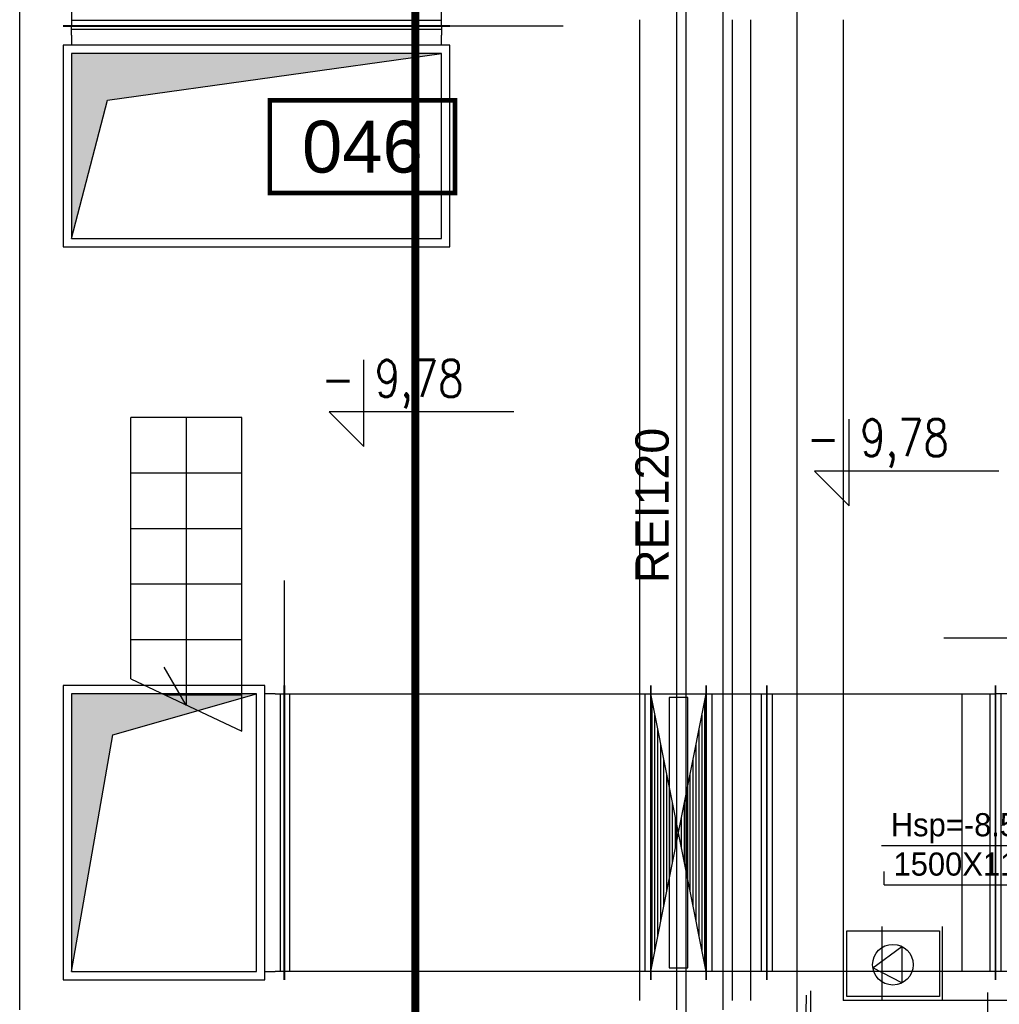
# Model space of a CAD drawing. Header units: centimetres. Extents: x -156440 to 298236, y -263599 to 81430.
# Tile 95 of 170: x 135824 to 141118, y -115001 to -109682. Entities that reach past the tile are written whole.
import ezdxf
from ezdxf.enums import TextEntityAlignment as Align

# ---------------------------------------------------------------- set-up
doc = ezdxf.new("R2010")
doc.units = ezdxf.units.CM
doc.header["$LTSCALE"] = 50
for name, pattern in [('01-101 Went PP Poziom -2$0$DASHDOT2', [12.7, 6.35, -3.175, 0, -3.175]), ('Kondygnacja -2$0$HIDDEN2', [4.7625, 3.175, -1.5875]), ('Osie rzutów$0$DASHDOT2', [12.7, 6.35, -3.175, 0, -3.175])]:
    doc.linetypes.add(name, pattern=pattern)
doc.layers.get('0').update_dxf_attribs({"color": 8})
for name, color, linetype in [('01-101 Went PP Poziom -2$0$L_linie przekrojowe', 213, 'Continuous'), ('01-101 Went PP Poziom -2$0$L_Nawiew', 3, 'Continuous'), ('01-101 Went PP Poziom -2$0$L_wymiary', 2, 'Continuous'), ('01-101 Went PP Poziom -2$0$L_Wywiew', 6, 'Continuous'), ('bgde-tekst', 7, 'Continuous'), ('bgde_centrale wentylacyjne', 3, 'Continuous'), ('Kondygnacja -2$0$ARCH_INFO_KOTY_WYSOKOŚCIOWE_IST', 8, 'Continuous'), ('Kondygnacja -2$0$ARCH_INFO_ODPORNOŚĆ OGNIOWA', 8, 'Continuous'), ('Kondygnacja -2$0$ARCH_INFO_SCHODY_IST', 8, 'Continuous'), ('Kondygnacja -2$0$ARCH_KONSTR_POWYŻEJ RZUTU_IST', 8, 'Kondygnacja -2$0$HIDDEN2'), ('Kondygnacja -2$0$ARCH_MUROWANE_IST', 9, 'Continuous'), ('Kondygnacja -2$0$ARCH_SCHODY_IST', 8, 'Continuous'), ('Kondygnacja -2$0$ARCH_ŻELBET_IST', 9, 'Continuous'), ('Osie rzutów$0$ARCH_INFO_OSIE_IST', 8, 'Osie rzutów$0$DASHDOT2'), ('Pomieszczenia -2$0$ARCH_INFO_AREA_ETYKIETY_200', 8, 'Continuous')]:
    doc.layers.add(name, color=color, linetype=linetype)
doc.layers.add('01-101 Went PP Poziom -2$0$L_niedruk', color=6, linetype='Continuous', lineweight=13, plot=False)
doc.layers.add('Kondygnacja -2$0$_SP KORYTA', color=8, linetype='Continuous', lineweight=25)
doc.styles.add('Kondygnacja -2$0$Arial', font='ARIAL.TTF')
doc.styles.add('Kondygnacja -2$0$ROMANS-50-CM', font='romans.shx', dxfattribs={"width": 0.8, "height": 10})
doc.styles.add('Pomieszczenia -2$0$Arial', font='ARIAL.TTF')

# ---------------------------------------------------------------- blocks, each defined once
blk = doc.blocks.new('Osie rzutów')
at = {"layer": 'Osie rzutów$0$ARCH_INFO_OSIE_IST', "ltscale": 10}
for p, q in [((6200, 12510), (6200, 4800)), ((6200, 12510), (6200, 4571.18)), ((6260, 12510), (6260, 4623.26))]:
    blk.add_line(p, q, dxfattribs=at)
blk = doc.blocks.new('Kondygnacja -2$0$konstukcja stropu -2')
at = {"layer": 'Kondygnacja -2$0$ARCH_KONSTR_POWYŻEJ RZUTU_IST', "ltscale": 10}
for p, q in [((6175, 10955), (6175, 10425)), ((6225, 10955), (6225, 10425)), ((6235, 10955), (6235, 10425)), ((6285, 10955), (6285, 10425)), ((6835, 10425), (6285, 10425))]:
    blk.add_line(p, q, dxfattribs=at)
blk = doc.blocks.new('Pomieszczenia -2$0$etykieta_numer')
at = {"color": 0, "linetype": 'ByBlock', "const_width": 2.44}
blk.add_lwpolyline([(-50, -50), (-50, 0), (50, 0), (50, -50)], close=True, dxfattribs=at)
at = {"color": 0, "linetype": 'ByBlock', "style": 'Pomieszczenia -2$0$Arial'}
blk.add_attdef('AECAREA:NUMER_LOKALU', text='', height=28, dxfattribs=at).set_placement((0, -25), align=Align.MIDDLE)
blk = doc.blocks.new('*U313')
at = {"linetype": 'Continuous', "lineweight": -2}
for p, q in [((-150, 750), (-150, 795)), ((-150, -750), (-150, 750)), ((150, 795), (150, 750)), ((150, 750), (150, -750)), ((-150, -795), (-150, -750)), ((150, -750), (150, -795))]:
    blk.add_line(p, q, dxfattribs=at)
at = {"linetype": 'Continuous', "lineweight": -3}
for p, q in [((-150, -750), (150, 750)), ((150, -750), (-150, 750)), ((-142.875, -714.375), (-142.875, 714.375)), ((-50, 730), (50, 730)), ((-50, -730), (-50, 730)), ((50, 730), (50, -730)), ((142.875, -714.375), (142.875, 714.375)), ((-127, -635), (-127, 635)), ((127, -635), (127, 635)), ((-111.125, -555.625), (-111.125, 555.625)), ((111.125, -555.625), (111.125, 555.625)), ((-95.25, -476.25), (-95.25, 476.25)), ((95.25, -476.25), (95.25, 476.25)), ((-79.375, -396.875), (-79.375, 396.875)), ((79.375, -396.875), (79.375, 396.875)), ((-63.5, -317.5), (-63.5, 317.5)), ((63.5, -317.5), (63.5, 317.5)), ((-47.625, -238.125), (-47.625, 238.125)), ((47.625, -238.125), (47.625, 238.125)), ((-31.75, -158.75), (-31.75, 158.75)), ((31.75, -158.75), (31.75, 158.75)), ((-15.875, -79.375), (-15.875, 79.375)), ((15.875, -79.375), (15.875, 79.375)), ((50, -730), (-50, -730))]:
    blk.add_line(p, q, dxfattribs=at)
at = {"color": 0, "linetype": 'ByBlock', "lineweight": -2}
for p, q in [((150, 750), (-150, 750)), ((-150, -750), (150, -750))]:
    blk.add_line(p, q, dxfattribs=at)
blk = doc.blocks.new('*U312')
at = {"linetype": 'Continuous', "lineweight": -2}
for p, q in [((-327, 1045), (-327, 1000)), ((327, 1000), (327, 1045)), ((-327, 1000), (-327, -1000)), ((327, -1000), (327, 1000)), ((-327, -1000), (-327, -1045)), ((327, -1045), (327, -1000))]:
    blk.add_line(p, q, dxfattribs=at)
at = {"color": 0, "linetype": 'ByBlock', "lineweight": -2}
for p, q in [((327, 1000), (-327, 1000)), ((-327, -1000), (327, -1000))]:
    blk.add_line(p, q, dxfattribs=at)
at = {"linetype": 'Continuous', "lineweight": -3}
for p, q in [((-297, 1000), (-297, -1000)), ((297, 1000), (297, -1000))]:
    blk.add_line(p, q, dxfattribs=at)
at = {"layer": '01-101 Went PP Poziom -2$0$L_niedruk', "linetype": 'Continuous', "lineweight": -3}
for p, q in [((325.5, 1000), (325.5, 1000)), ((325.5, -1000), (325.5, 1000)), ((325.5, 1000), (325.5, -1000)), ((325.5, 1000), (327, 1000)), ((325.5, 1000), (325.5, -1000)), ((325.5, 1000), (325.5, 1000)), ((325.5, 1000), (325.5, -1000)), ((325.5, 1000), (327, 1000)), ((327, 1000), (327, -1000)), ((327, 1000), (327, 1000)), ((327, -1000), (327, 1000)), ((327, -1000), (327, 1000)), ((327, 1000), (327, -1000)), ((327, 1000), (327, 1000)), ((325.5, -1000), (325.5, -1000)), ((327, -1000), (325.5, -1000)), ((325.5, -1000), (325.5, -1000)), ((325.5, -1000), (327, -1000)), ((327, -1000), (327, -1000)), ((327, -1000), (327, -1000))]:
    blk.add_line(p, q, dxfattribs=at)
blk = doc.blocks.new('*U311')
at = {"linetype": 'Continuous', "lineweight": -3}
for p, q in [((0, 610, 1045), (0, -480, 1045)), ((0, 610, -1045), (0, 610, 1045)), ((0, -480, -1045), (0, 610, -1045)), ((0, -480, 1045), (0, -480, -1045)), ((0, -565, 1000), (0, -565, -1000))]:
    blk.add_line(p, q, dxfattribs=at)
at = {"color": 0, "linetype": 'ByBlock', "lineweight": -2}
for p, q in [((0, -535, -1000), (0, -480, -1000)), ((0, -480, 1000), (0, -535, 1000)), ((0, -585, 1000), (0, -535, 1000)), ((0, -535, -1000), (0, -585, -1000))]:
    blk.add_line(p, q, dxfattribs=at)
at = {"linetype": 'Continuous', "lineweight": -2}
for p, q in [((0, -585, 1000), (0, -585, -1000)), ((0, -585, -1000), (0, -585, -1045)), ((0, -585, 1045), (0, -585, 1000))]:
    blk.add_line(p, q, dxfattribs=at)
at = {"layer": '01-101 Went PP Poziom -2$0$L_niedruk', "linetype": 'Continuous', "lineweight": -3}
for p, q in [((0, -583.5, 1000), (0, -583.5, -1000)), ((0, -583.5, 1000), (0, -583.5, 1000)), ((0, -583.5, -1000), (0, -583.5, 1000)), ((0, -583.5, -1000), (0, -583.5, -1000)), ((0, -583.5, -1000), (0, -583.5, 1000)), ((0, -583.5, -1000), (0, -583.5, -1000)), ((0, -583.5, 1000), (0, -583.5, -1000)), ((0, -585, 1000), (0, -583.5, 1000)), ((0, -583.5, -1000), (0, -585, -1000)), ((0, -585, -1000), (0, -583.5, -1000)), ((0, -585, 1000), (0, -583.5, 1000)), ((0, -583.5, 1000), (0, -583.5, 1000)), ((0, -585, 1000), (0, -585, 1000)), ((0, -585, -1000), (0, -585, 1000)), ((0, -585, -1000), (0, -585, -1000)), ((0, -585, 1000), (0, -585, -1000)), ((0, -585, 1000), (0, -585, -1000)), ((0, -585, -1000), (0, -585, -1000)), ((0, -585, 1000), (0, -585, 1000)), ((0, -585, 1000), (0, -585, -1000))]:
    blk.add_line(p, q, dxfattribs=at)
blk = doc.blocks.new('*U310')
at = {"linetype": 'Continuous', "lineweight": -2}
for p, q in [((0, -1045, -545), (0, 1045, -545)), ((0, 1045, -545), (0, 1045, 545)), ((0, 1045, 545), (0, -1045, 545)), ((0, -1045, 545), (0, -1045, -545))]:
    blk.add_line(p, q, dxfattribs=at)
at = {"color": 0, "linetype": 'ByBlock', "lineweight": -2}
for p, q in [((0, -1000, -500), (0, 1000, -500)), ((0, 1000, -500), (0, 1000, 500)), ((0, 1000, 500), (0, -1000, 500)), ((0, -1000, 500), (0, -1000, -500))]:
    blk.add_line(p, q, dxfattribs=at)
blk = doc.blocks.new('*U309')
at = {"linetype": 'Continuous', "lineweight": -2}
for p, q in [((-163.5, 750), (-163.5, 795)), ((-163.5, -750), (-163.5, 750)), ((163.5, 795), (163.5, 750)), ((163.5, 750), (163.5, -750)), ((-163.5, -795), (-163.5, -750)), ((163.5, -750), (163.5, -795))]:
    blk.add_line(p, q, dxfattribs=at)
at = {"color": 0, "linetype": 'ByBlock', "lineweight": -2}
for p, q in [((-163.5, 750), (163.5, 750)), ((-163.5, -750), (163.5, -750))]:
    blk.add_line(p, q, dxfattribs=at)
at = {"linetype": 'Continuous', "lineweight": -3}
for p, q in [((-133.5, -750), (-133.5, 750)), ((133.5, -750), (133.5, 750))]:
    blk.add_line(p, q, dxfattribs=at)
blk = doc.blocks.new('*U308')
at = {"linetype": 'Continuous', "lineweight": -2}
for p, q in [((-163.5, 0, 750), (-163.5, 0, 795)), ((-163.5, 0, -750), (-163.5, 0, 750)), ((-163.5, 0, -795), (-163.5, 0, -750)), ((163.5, 0, 750), (163.5, 0, -750)), ((163.5, 0, -750), (163.5, 0, -795)), ((163.5, 0, 795), (163.5, 0, 750))]:
    blk.add_line(p, q, dxfattribs=at)
at = {"color": 0, "linetype": 'ByBlock', "lineweight": -2}
for p, q in [((163.5, 0, 750), (-163.5, 0, 750)), ((-163.5, 0, -750), (163.5, 0, -750))]:
    blk.add_line(p, q, dxfattribs=at)
at = {"linetype": 'Continuous', "lineweight": -3}
for p, q in [((-133.5, 0, -750), (-133.5, 0, 750)), ((133.5, 0, -750), (133.5, 0, 750))]:
    blk.add_line(p, q, dxfattribs=at)
blk = doc.blocks.new('*U307')
at = {"linetype": 'Continuous', "lineweight": -2}
for p, q in [((-990, 0, 750), (-990, 0, 795)), ((-990, 0, -750), (-990, 0, 750)), ((-990, 0, -795), (-990, 0, -750)), ((990, 0, 750), (990, 0, -750)), ((990, 0, -750), (990, 0, -795)), ((990, 0, 795), (990, 0, 750))]:
    blk.add_line(p, q, dxfattribs=at)
at = {"color": 0, "linetype": 'ByBlock', "lineweight": -2}
for p, q in [((990, 0, 750), (-990, 0, 750)), ((-990, 0, -750), (990, 0, -750))]:
    blk.add_line(p, q, dxfattribs=at)
at = {"linetype": 'Continuous', "lineweight": -3}
for p, q in [((-960, 0, -750), (-960, 0, 750)), ((960, 0, -750), (960, 0, 750))]:
    blk.add_line(p, q, dxfattribs=at)
blk = doc.blocks.new('*U306')
at = {"linetype": 'Continuous', "lineweight": -3}
for p, q in [((0, 610, 795), (0, -480, 795)), ((0, 610, -795), (0, 610, 795)), ((0, -480, -795), (0, 610, -795)), ((0, -480, 795), (0, -480, -795)), ((0, -565, 750), (0, -565, -750))]:
    blk.add_line(p, q, dxfattribs=at)
at = {"color": 0, "linetype": 'ByBlock', "lineweight": -2}
for p, q in [((0, -535, -750), (0, -480, -750)), ((0, -480, 750), (0, -535, 750)), ((0, -585, 750), (0, -535, 750)), ((0, -535, -750), (0, -585, -750))]:
    blk.add_line(p, q, dxfattribs=at)
at = {"linetype": 'Continuous', "lineweight": -2}
for p, q in [((0, -585, 750), (0, -585, -750)), ((0, -585, -750), (0, -585, -795)), ((0, -585, 795), (0, -585, 750))]:
    blk.add_line(p, q, dxfattribs=at)
blk = doc.blocks.new('*U305')
at = {"linetype": 'Continuous', "lineweight": -2}
for p, q in [((0, -545, -795), (0, 545, -795)), ((0, 545, -795), (0, 545, 795)), ((0, 545, 795), (0, -545, 795)), ((0, -545, 795), (0, -545, -795))]:
    blk.add_line(p, q, dxfattribs=at)
at = {"color": 0, "linetype": 'ByBlock', "lineweight": -2}
for p, q in [((0, -500, -750), (0, 500, -750)), ((0, 500, -750), (0, 500, 750)), ((0, 500, 750), (0, -500, 750)), ((0, -500, 750), (0, -500, -750))]:
    blk.add_line(p, q, dxfattribs=at)
blk = doc.blocks.new('*U304')
at = {"linetype": 'Continuous', "lineweight": -2}
for p, q in [((-618, 0, -750), (-618, 0, 750)), ((-618, 0, -795), (-618, 0, -750)), ((618, 0, 750), (618, 0, -750)), ((618, 0, -750), (618, 0, -795)), ((-618, 0, 750), (-618, 0, 795)), ((618, 0, 795), (618, 0, 750))]:
    blk.add_line(p, q, dxfattribs=at)
at = {"color": 0, "linetype": 'ByBlock', "lineweight": -2}
for p, q in [((-618, 0, -750), (-588, 0, -750)), ((-588, 0, -750), (438.3, 0, -750)), ((438.3, 0, 750), (438.3, 0, -750)), ((438.3, 0, -750), (618, 0, -750)), ((-588, 0, 750), (-618, 0, 750)), ((438.3, 0, 750), (-588, 0, 750)), ((618, 0, 750), (438.3, 0, 750))]:
    blk.add_line(p, q, dxfattribs=at)
at = {"linetype": 'Continuous', "lineweight": -3}
for p, q in [((-588, 0, -750), (-588, 0, 750)), ((588, 0, -750), (588, 0, 750))]:
    blk.add_line(p, q, dxfattribs=at)
blk = doc.blocks.new('*a619')
at = {"layer": 'bgde-tekst'}
blk.add_line((0, 0), (1300, 0), dxfattribs=at)
blk = doc.blocks.new('*a684')
at = {"layer": 'bgde-tekst'}
blk.add_line((0, 0), (925, 0), dxfattribs=at)

msp = doc.modelspace()

# ---------------------------------------------------------------- hatches: boundary and pattern name
at = {"layer": '01-101 Went PP Poziom -2$0$L_Nawiew', "linetype": 'Continuous'}
msp.add_hatch(color=256, dxfattribs=at).paths.add_polyline_path([(138103.567, -109864.616), (136103.567, -109864.616), (136104.246, -110864.616), (136298.068, -110115.754)])
at = {"layer": '01-101 Went PP Poziom -2$0$L_Wywiew', "linetype": 'Continuous'}
msp.add_hatch(color=256, dxfattribs=at).paths.add_polyline_path([(137104.23, -113324.237), (136104.23, -113324.237), (136104.246, -114824.237), (136328.295, -113544.867)])

# ---------------------------------------------------------------- linework, layer by layer
at = {"layer": '01-101 Went PP Poziom -2$0$L_linie przekrojowe', "linetype": '01-101 Went PP Poziom -2$0$DASHDOT2', "const_width": 42, "elevation": -3480}
msp.add_lwpolyline([(137961.584, -95069.507), (137963.569, -138243.57)], dxfattribs=at)
at = {"layer": '01-101 Went PP Poziom -2$0$L_Nawiew'}
for p, q in [((140483.745, -114581.769, -3480), (140483.745, -114981.769, -3480)), ((140809.364, -114581.769, -3480), (140809.364, -114981.769, -3480))]:
    msp.add_line(p, q, dxfattribs=at)
at = {"layer": '01-101 Went PP Poziom -2$0$L_Nawiew', "linetype": 'Continuous', "elevation": -7675.445}
msp.add_lwpolyline([(136104.246, -110864.616), (136298.068, -110115.754), (138103.567, -109864.616), (136103.567, -109864.616), (136104.246, -110864.616)], dxfattribs=at)
at = {"layer": '01-101 Went PP Poziom -2$0$L_wymiary'}
for p, q in [((138148.567, -109715.101, -9139.945), (138761.768, -109715.101, -9139.945)), ((137254.356, -113279.237, -8027.87), (137254.356, -112712.121, -8027.87)), ((140817.683, -113021.938), (141238.761, -113021.938))]:
    msp.add_line(p, q, dxfattribs=at)
at = {"layer": '01-101 Went PP Poziom -2$0$L_Wywiew', "linetype": 'Continuous', "elevation": -7086.556}
msp.add_lwpolyline([(136104.246, -114824.237), (136328.295, -113544.867), (137104.23, -113324.237), (136104.23, -113324.237), (136104.246, -114824.237)], dxfattribs=at)
at = {"layer": 'bgde-tekst'}
for points in [[(140481.382, -114143.694), (140481.382, -114143.694), (140481.382, -114143.694)], [(140496.144, -114356.287), (140496.144, -114284.135), (140496.144, -114284.135)], [(140070.268, -115239.605), (140076.913, -114951.69), (140076.913, -114951.69)], [(140099.551, -115604.441), (140099.551, -114928.215), (140099.551, -114928.215)], [(141055.287, -115231.769), (141055.287, -114937.462), (141055.287, -114937.462)]]:
    msp.add_lwpolyline(points, dxfattribs=at)
at = {"layer": 'bgde_centrale wentylacyjne'}
for p, q in [((140434.451, -114804.086, 228.943), (140592.085, -114689.212, 228.943)), ((140592.085, -114689.212, 228.943), (140592.085, -114885.589, 228.943)), ((140592.085, -114885.589, 228.943), (140434.451, -114804.086, 228.943))]:
    msp.add_line(p, q, dxfattribs=at)
at = {"layer": 'bgde_centrale wentylacyjne', "elevation": -9100}
msp.add_lwpolyline([(140293.886, -114959.269), (140293.886, -114604.269), (140793.886, -114604.269), (140793.886, -114959.269)], close=True, dxfattribs=at)
at = {"layer": 'bgde_centrale wentylacyjne'}
msp.add_circle((140542.965, -114787.4, 228.943), 109.79, dxfattribs=at)
at = {"layer": 'Kondygnacja -2$0$ARCH_INFO_KOTY_WYSOKOŚCIOWE_IST', "elevation": -3480}
for points in [[(138493.805, -111800.293), (137496.621, -111800.293), (137684.121, -111987.793), (137684.121, -111519.359)], [(141116.212, -112120.868), (140119.028, -112120.868), (140306.528, -112308.368), (140306.528, -111839.934)]]:
    msp.add_lwpolyline(points, dxfattribs=at)
at = {"layer": 'Kondygnacja -2$0$ARCH_INFO_SCHODY_IST'}
for p, q in [((136724.241, -111831.769, -3480), (136724.241, -113384.397, -3480)), ((136724.241, -113384.397, -3480), (136604.397, -113179.873, -3480))]:
    msp.add_line(p, q, dxfattribs=at)
at = {"layer": 'Kondygnacja -2$0$ARCH_MUROWANE_IST', "ltscale": 4}
for p, q in [((139374.241, -109431.769, -3480), (139374.241, -115031.769, -3480)), ((139624.241, -109431.769, -3480), (139624.241, -115031.769, -3480))]:
    msp.add_line(p, q, dxfattribs=at)
at = {"layer": 'Kondygnacja -2$0$ARCH_SCHODY_IST'}
for p, q in [((137024.241, -111831.769, -3480), (136424.241, -111831.769, -3480)), ((136424.241, -113243.217, -3480), (136424.241, -111831.769, -3480)), ((137024.241, -113525.577, -3480), (137024.241, -111831.769, -3480)), ((137024.241, -112131.769, -3480), (136424.241, -112131.769, -3480)), ((137024.241, -112431.769, -3480), (136424.241, -112431.769, -3480)), ((137024.241, -112731.769, -3480), (136424.241, -112731.769, -3480)), ((137024.241, -113031.769, -3480), (136424.241, -113031.769, -3480)), ((136424.241, -113243.217, -3480), (137024.241, -113525.577, -3480)), ((137024.241, -113331.769, -3480), (136612.41, -113331.769, -3480))]:
    msp.add_line(p, q, dxfattribs=at)
at = {"layer": 'Kondygnacja -2$0$ARCH_ŻELBET_IST', "ltscale": 4}
msp.add_line((135824.241, -115031.769, -3480), (135824.241, -109431.769, -3480), dxfattribs=at)

# ---------------------------------------------------------------- block references
at = {"layer": '01-101 Went PP Poziom -2$0$L_Nawiew', "linetype": 'Continuous', "rotation": 270}
msp.add_blockref('*U312', (137103.567, -109389.101, -9204.945), dxfattribs=at)
at = {"layer": '01-101 Went PP Poziom -2$0$L_Nawiew', "linetype": 'Continuous', "extrusion": (1, 1.22465e-16, -2.22045e-16), "rotation": 90}
msp.add_blockref('*U311', (-110299.616, -9139.945, 137103.567), dxfattribs=at)
at = {"layer": '01-101 Went PP Poziom -2$0$L_Nawiew', "linetype": 'Continuous', "extrusion": (-2.24208e-44, -1, 6.27942e-13), "rotation": 90}
msp.add_blockref('*U310', (137103.567, -7675.445, 110364.616), dxfattribs=at)
at = {"layer": '01-101 Went PP Poziom -2$0$L_Wywiew', "linetype": 'Continuous', "extrusion": (1.22465e-16, -1, -3.44509e-16), "rotation": 90}
msp.add_blockref('*U306', (136669.23, -7962.87, 114074.237), dxfattribs=at)
at = {"layer": '01-101 Went PP Poziom -2$0$L_Wywiew', "linetype": 'Continuous', "extrusion": (-1.22465e-16, -1, -3.44509e-16), "rotation": 90}
msp.add_blockref('*U305', (136604.23, -7086.556, 114074.237), dxfattribs=at)
at = {"layer": '01-101 Went PP Poziom -2$0$L_Wywiew', "linetype": 'Continuous', "extrusion": (-1.22465e-16, 1, 2.22045e-16)}
msp.add_blockref('*U307', (-138244.356, -8027.87, -114074.237), dxfattribs=at)
at = {"layer": '01-101 Went PP Poziom -2$0$L_Wywiew', "linetype": 'Continuous', "extrusion": (-1.22465e-16, 0, -1)}
for name, p in [('*U313', (-139384.356, -114074.237, 8027.87)), ('*U309', (-141261.043, -114074.264, 7851.929))]:
    msp.add_blockref(name, p, dxfattribs=at)
at = {"layer": '01-101 Went PP Poziom -2$0$L_Wywiew', "linetype": 'Continuous', "extrusion": (0, -1, -2.22045e-16)}
msp.add_blockref('*U308', (139697.856, -8027.87, 114074.237), dxfattribs=at)
at = {"layer": '01-101 Went PP Poziom -2$0$L_Wywiew', "linetype": 'Continuous', "extrusion": (2.52012e-29, -1, 3.96794e-13)}
msp.add_blockref('*U304', (140479.356, -8027.87, 114074.237), dxfattribs=at)
at = {"layer": 'bgde-tekst'}
for name, p in [('*a619', (140481.382, -114143.694)), ('*a684', (140496.144, -114356.287))]:
    msp.add_blockref(name, p, dxfattribs=at)
at = {"layer": 'Kondygnacja -2$0$_SP KORYTA', "xscale": 10, "yscale": 10, "zscale": 10}
msp.add_blockref('Kondygnacja -2$0$konstukcja stropu -2', (77424.241, -219231.769, -3480), dxfattribs=at)
at = {"layer": 'Osie rzutów$0$ARCH_INFO_OSIE_IST', "xscale": 10, "yscale": 10, "zscale": 10}
msp.add_blockref('Osie rzutów', (77424.241, -219231.769), dxfattribs=at)
at = {"layer": 'Pomieszczenia -2$0$ARCH_INFO_AREA_ETYKIETY_200', "linetype": 'Continuous', "lineweight": -3}
ref = msp.add_blockref('Pomieszczenia -2$0$etykieta_numer', (137676.151, -110117.868, 6300), dxfattribs=dict(at, xscale=10, yscale=10, zscale=10))
ref.add_attrib('AECAREA:NUMBER', '046', dxfattribs={"layer": '0', "color": 0, "linetype": 'ByBlock', "height": 280, "style": 'Pomieszczenia -2$0$Arial'}).set_placement((137676.151, -110367.868, 6300), align=Align.MIDDLE)

# ---------------------------------------------------------------- texts
at = {"layer": 'bgde-tekst'}
for s, p in [('Hsp=-8.58 m ', (140531.382, -114093.694)), ('1500X1100', (140546.144, -114306.287))]:
    msp.add_text(s, height=125, dxfattribs=at).set_placement(p)
at = {"layer": 'Kondygnacja -2$0$ARCH_INFO_KOTY_WYSOKOŚCIOWE_IST', "char_height": 200, "width": 976.18926, "attachment_point": 4, "line_spacing_factor": 0.9, "style": 'Kondygnacja -2$0$ROMANS-50-CM'}
for insert in [(137454.911, -111650.664, -3480), (140077.318, -111971.239, -3480)]:
    msp.add_mtext('- 9,78', dxfattribs=dict(at, insert=insert))
at = {"layer": 'Kondygnacja -2$0$ARCH_INFO_ODPORNOŚĆ OGNIOWA', "insert": (139242.631, -112305.987, -3480), "char_height": 180, "width": 533.32525, "attachment_point": 5, "rotation": 90, "style": 'Kondygnacja -2$0$Arial'}
msp.add_mtext('REI120', dxfattribs=at)

doc.saveas('drawing.dxf')
